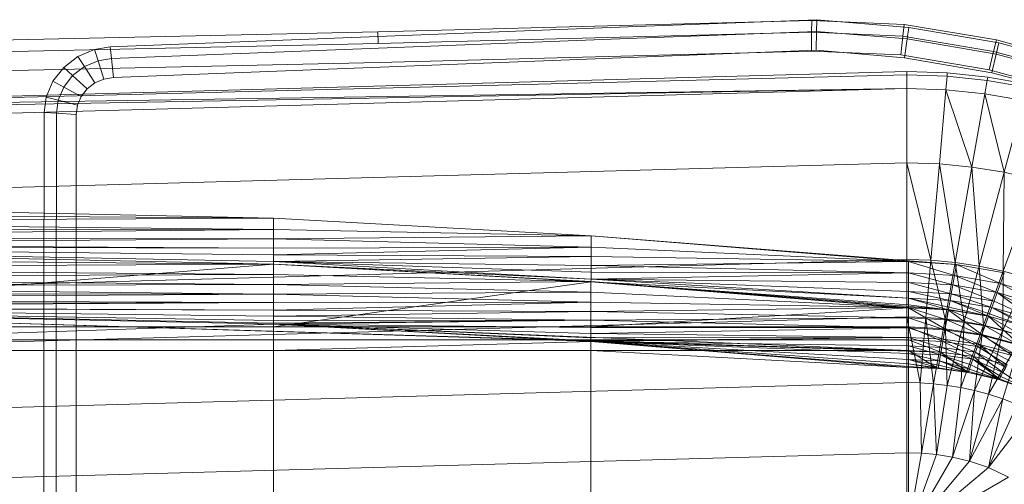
# Model space of a CAD drawing. Header units: metres. Extents: x 397.7 to 427.5, y 12.7 to 28.4.
# Tile 56 of 79: x 407.743 to 408.099, y 26.33 to 26.498. Entities that reach past the tile are written whole.
import ezdxf

# ---------------------------------------------------------------- set-up
doc = ezdxf.new("R2010")
doc.units = ezdxf.units.M
doc.layers.add('A-DETL-____-MBND', color=7, linetype='Continuous', lineweight=18)

# ---------------------------------------------------------------- blocks, each defined once
blk = doc.blocks.new('Family - Inodor P2-153200-05_TEL_P2')
at = {"layer": 'A-DETL-____-MBND', "color": 253, "true_color": 0xaaaaaa}
for p, q in [((0.47654, 0.38648), (0.31954, 0.38234)), ((0.47654, 0.38648), (0.31954, 0.38234)), ((0.41325, 0.38426), (0.47842, 0.38674)), ((0.41325, 0.38426), (0.47842, 0.38674)), ((0.4765, 0.38225), (0.47654, 0.38648)), ((0.47654, 0.38648), (0.4765, 0.38225)), ((0.51003, 0.38501), (0.47654, 0.38648)), ((0.51003, 0.38501), (0.47654, 0.38648)), ((0.47831, 0.38251), (0.47842, 0.38674)), ((0.47842, 0.38674), (0.47831, 0.38251)), ((0.47842, 0.38674), (0.51167, 0.38396)), ((0.47842, 0.38674), (0.51167, 0.38396)), ((0.50954, 0.3808), (0.51003, 0.38501)), ((0.51003, 0.38501), (0.50954, 0.3808)), ((0.54336, 0.3794), (0.51003, 0.38501)), ((0.54336, 0.3794), (0.51003, 0.38501)), ((0.31954, 0.38234), (0, 0.37522)), ((0.31954, 0.38234), (0, 0.37522)), ((0.22275, 0.37687), (0.41325, 0.38426)), ((0.22275, 0.37687), (0.41325, 0.38426)), ((0.31971, 0.37812), (0.31954, 0.38234)), ((0.31954, 0.38234), (0.31971, 0.37812)), ((0.4765, 0.38225), (0.31971, 0.37812)), ((0.4765, 0.38225), (0.31971, 0.37812)), ((0.41343, 0.38004), (0.47831, 0.38251)), ((0.41343, 0.38004), (0.47831, 0.38251)), ((0.47644, 0.37541), (0.4765, 0.38225)), ((0.4765, 0.38225), (0.47644, 0.37541)), ((0.50954, 0.3808), (0.4765, 0.38225)), ((0.50954, 0.3808), (0.4765, 0.38225)), ((0.47814, 0.37566), (0.47831, 0.38251)), ((0.47831, 0.38251), (0.47814, 0.37566)), ((0.47831, 0.38251), (0.51107, 0.37977)), ((0.47831, 0.38251), (0.51107, 0.37977)), ((0.51107, 0.37977), (0.51167, 0.38396)), ((0.51167, 0.38396), (0.51107, 0.37977)), ((0.51167, 0.38396), (0.5443, 0.37834)), ((0.51167, 0.38396), (0.5443, 0.37834)), ((0.31971, 0.37812), (0.00022, 0.371)), ((0.31971, 0.37812), (0.00022, 0.371)), ((0.22322, 0.37265), (0.41343, 0.38004)), ((0.22322, 0.37265), (0.41343, 0.38004)), ((0.50874, 0.37399), (0.50954, 0.3808)), ((0.50954, 0.3808), (0.50874, 0.37399)), ((0.54235, 0.37527), (0.50954, 0.3808)), ((0.54235, 0.37527), (0.50954, 0.3808)), ((0.51011, 0.37298), (0.51107, 0.37977)), ((0.51107, 0.37977), (0.51011, 0.37298)), ((0.51107, 0.37977), (0.5433, 0.37421)), ((0.51107, 0.37977), (0.5433, 0.37421)), ((0.54235, 0.37527), (0.54336, 0.3794)), ((0.54336, 0.3794), (0.54235, 0.37527)), ((0.5433, 0.37421), (0.5443, 0.37834)), ((0.5443, 0.37834), (0.5433, 0.37421)), ((0.57561, 0.3706), (0.54336, 0.3794)), ((0.57561, 0.3706), (0.54336, 0.3794)), ((0.5443, 0.37834), (0.57625, 0.3699)), ((0.5443, 0.37834), (0.57625, 0.3699)), ((0.21102, 0.37337), (0.21701, 0.37594)), ((0.21102, 0.37337), (0.21701, 0.37594)), ((0.21701, 0.37594), (0.22275, 0.37687)), ((0.21701, 0.37594), (0.22275, 0.37687)), ((0.21832, 0.37186), (0.21701, 0.37594)), ((0.21701, 0.37594), (0.21832, 0.37186)), ((0.22322, 0.37265), (0.22275, 0.37687)), ((0.22275, 0.37687), (0.22322, 0.37265)), ((0.47644, 0.37541), (0.31998, 0.37128)), ((0.47644, 0.37541), (0.31998, 0.37128)), ((0.47814, 0.37566), (0.41372, 0.3732)), ((0.41372, 0.3732), (0.47814, 0.37566)), ((0.47814, 0.37566), (0.41372, 0.3732)), ((0.47814, 0.37566), (0.41372, 0.3732)), ((0.50874, 0.37399), (0.47644, 0.37541)), ((0.50874, 0.37399), (0.47644, 0.37541)), ((0.51011, 0.37298), (0.47814, 0.37566)), ((0.47814, 0.37566), (0.51011, 0.37298)), ((0.51011, 0.37298), (0.47814, 0.37566)), ((0.51011, 0.37298), (0.47814, 0.37566)), ((0.54073, 0.3686), (0.54235, 0.37527)), ((0.54235, 0.37527), (0.54073, 0.3686)), ((0.54169, 0.36754), (0.5433, 0.37421)), ((0.5433, 0.37421), (0.54169, 0.36754)), ((0.57421, 0.36659), (0.54235, 0.37527)), ((0.57421, 0.36659), (0.54235, 0.37527)), ((0.5433, 0.37421), (0.57486, 0.36588)), ((0.5433, 0.37421), (0.57486, 0.36588)), ((0.31998, 0.37128), (0.00056, 0.36417)), ((0.31998, 0.37128), (0.00056, 0.36417)), ((0.2059, 0.36946), (0.21102, 0.37337)), ((0.2059, 0.36946), (0.21102, 0.37337)), ((0.21337, 0.36974), (0.21102, 0.37337)), ((0.21102, 0.37337), (0.21337, 0.36974)), ((0.21337, 0.36974), (0.21832, 0.37186)), ((0.21337, 0.36974), (0.21832, 0.37186)), ((0.21832, 0.37186), (0.22322, 0.37265)), ((0.21832, 0.37186), (0.22322, 0.37265)), ((0.22043, 0.36527), (0.21832, 0.37186)), ((0.21832, 0.37186), (0.22043, 0.36527)), ((0.22397, 0.36584), (0.22322, 0.37265)), ((0.22322, 0.37265), (0.22397, 0.36584)), ((0.41372, 0.3732), (0.22397, 0.36584)), ((0.22397, 0.36584), (0.41372, 0.3732)), ((0.41372, 0.3732), (0.22397, 0.36584)), ((0.41372, 0.3732), (0.22397, 0.36584)), ((0.54073, 0.3686), (0.50874, 0.37399)), ((0.54073, 0.3686), (0.50874, 0.37399)), ((0.54169, 0.36754), (0.51011, 0.37298)), ((0.51011, 0.37298), (0.54169, 0.36754)), ((0.54169, 0.36754), (0.51011, 0.37298)), ((0.54169, 0.36754), (0.51011, 0.37298)), ((0.00127, 0.35389), (0.51095, 0.36797)), ((0.20199, 0.36444), (0.2059, 0.36946)), ((0.20199, 0.36444), (0.2059, 0.36946)), ((0.20914, 0.36651), (0.2059, 0.36946)), ((0.2059, 0.36946), (0.20914, 0.36651)), ((0.20914, 0.36651), (0.21337, 0.36974)), ((0.20914, 0.36651), (0.21337, 0.36974)), ((0.21716, 0.36387), (0.21337, 0.36974)), ((0.21337, 0.36974), (0.21716, 0.36387)), ((0.51095, 0.36797), (0.52561, 0.36747)), ((0.51095, 0.36678), (0.51095, 0.36797)), ((0.52561, 0.36747), (0.52551, 0.36629)), ((0.52561, 0.36747), (0.54023, 0.36596)), ((0.57194, 0.36009), (0.54073, 0.3686)), ((0.57194, 0.36009), (0.54073, 0.3686)), ((0.57262, 0.35938), (0.54169, 0.36754)), ((0.54169, 0.36754), (0.57262, 0.35938)), ((0.57262, 0.35938), (0.54169, 0.36754)), ((0.57262, 0.35938), (0.54169, 0.36754)), ((0.51095, 0.36678), (0.00127, 0.35389)), ((0.19954, 0.35865), (0.20199, 0.36444)), ((0.19954, 0.35865), (0.20199, 0.36444)), ((0.20591, 0.36236), (0.20199, 0.36444)), ((0.20199, 0.36444), (0.20591, 0.36236)), ((0.20591, 0.36236), (0.20914, 0.36651)), ((0.20591, 0.36236), (0.20914, 0.36651)), ((0.21437, 0.36173), (0.20914, 0.36651)), ((0.20914, 0.36651), (0.21437, 0.36173)), ((0.21716, 0.36387), (0.21437, 0.36173)), ((0.21437, 0.36173), (0.21716, 0.36387)), ((0.21716, 0.36387), (0.21437, 0.36173)), ((0.21716, 0.36387), (0.21437, 0.36173)), ((0.22043, 0.36527), (0.21716, 0.36387)), ((0.21716, 0.36387), (0.22043, 0.36527)), ((0.22043, 0.36527), (0.21716, 0.36387)), ((0.22043, 0.36527), (0.21716, 0.36387)), ((0.22397, 0.36584), (0.22043, 0.36527)), ((0.22043, 0.36527), (0.22397, 0.36584)), ((0.22397, 0.36584), (0.22043, 0.36527)), ((0.22397, 0.36584), (0.22043, 0.36527)), ((0.52551, 0.36629), (0.51095, 0.36678)), ((0.51095, 0.36184), (0.51095, 0.36678)), ((0.52551, 0.36629), (0.52508, 0.36136)), ((0.54002, 0.36479), (0.52551, 0.36629)), ((0.54002, 0.36479), (0.53917, 0.35992)), ((0.54023, 0.36596), (0.54002, 0.36479)), ((0.55446, 0.36229), (0.54002, 0.36479)), ((0.54023, 0.36596), (0.55477, 0.36344)), ((0.51095, 0.36184), (0.00127, 0.35389)), ((0.51095, 0.36184), (0.00127, 0.35271)), ((0.51095, 0.36184), (0.00127, 0.34776)), ((0.20388, 0.35757), (0.20591, 0.36236)), ((0.20388, 0.35757), (0.20591, 0.36236)), ((0.21224, 0.35899), (0.20591, 0.36236)), ((0.20591, 0.36236), (0.21224, 0.35899)), ((0.21437, 0.36173), (0.21224, 0.35899)), ((0.21224, 0.35899), (0.21437, 0.36173)), ((0.21437, 0.36173), (0.21224, 0.35899)), ((0.21437, 0.36173), (0.21224, 0.35899)), ((0.52508, 0.36136), (0.51095, 0.36184)), ((0.51095, 0.36184), (0.51095, 0.33495)), ((0.52508, 0.36136), (0.52273, 0.33457)), ((0.53917, 0.35992), (0.52508, 0.36136)), ((0.53449, 0.33342), (0.52508, 0.36136)), ((0.53917, 0.35992), (0.53449, 0.33342)), ((0.55318, 0.35751), (0.53917, 0.35992)), ((0.54621, 0.3315), (0.53917, 0.35992)), ((0.1988, 0.35316), (0.19954, 0.35865)), ((0.1988, 0.35316), (0.19954, 0.35865)), ((0.20388, 0.35757), (0.19954, 0.35865)), ((0.19954, 0.35865), (0.20388, 0.35757)), ((0.20325, 0.35289), (0.20388, 0.35757)), ((0.20325, 0.35289), (0.20388, 0.35757)), ((0.2109, 0.35583), (0.20388, 0.35757)), ((0.20388, 0.35757), (0.2109, 0.35583)), ((0.21224, 0.35899), (0.2109, 0.35583)), ((0.2109, 0.35583), (0.21224, 0.35899)), ((0.21224, 0.35899), (0.2109, 0.35583)), ((0.21224, 0.35899), (0.2109, 0.35583)), ((0.55318, 0.35751), (0.54621, 0.3315)), ((0.19876, 0.27623), (0.1988, 0.35316)), ((0.19876, 0.27623), (0.1988, 0.35316)), ((0.20325, 0.35289), (0.1988, 0.35316)), ((0.1988, 0.35316), (0.20325, 0.35289)), ((0.2032, 0.27623), (0.20325, 0.35289)), ((0.2032, 0.27623), (0.20325, 0.35289)), ((0.21044, 0.35245), (0.20325, 0.35289)), ((0.20325, 0.35289), (0.21044, 0.35245)), ((0.2109, 0.35583), (0.21044, 0.35245)), ((0.21044, 0.35245), (0.2109, 0.35583)), ((0.2109, 0.35583), (0.21044, 0.35245)), ((0.2109, 0.35583), (0.21044, 0.35245)), ((0.21044, 0.35245), (0.2104, 0.27622)), ((0.2104, 0.27622), (0.21044, 0.35245)), ((0.21044, 0.35245), (0.2104, 0.27622)), ((0.21044, 0.35245), (0.2104, 0.27622)), ((0.51095, 0.33495), (0.00127, 0.32087)), ((0.52273, 0.33457), (0.51095, 0.33495)), ((0.51968, 0.29966), (0.51095, 0.33495)), ((0.51095, 0.33495), (0.51095, 0.29991)), ((0.52273, 0.33457), (0.51968, 0.29966)), ((0.53449, 0.33342), (0.52273, 0.33457)), ((0.5284, 0.29889), (0.52273, 0.33457)), ((0.53449, 0.33342), (0.5284, 0.29889)), ((0.54621, 0.3315), (0.53449, 0.33342)), ((0.53712, 0.29759), (0.53449, 0.33342)), ((0.54621, 0.3315), (0.53712, 0.29759)), ((0.54583, 0.29575), (0.54621, 0.3315)), ((0.55786, 0.32879), (0.54621, 0.3315)), ((0.55786, 0.32879), (0.54583, 0.29575)), ((0.28182, 0.31489), (0.00127, 0.32102)), ((0.00192, 0.32088), (0.28182, 0.31489)), ((0.28182, 0.31489), (0.00192, 0.32088)), ((0.28182, 0.31489), (0.00192, 0.31713)), ((0.28182, 0.31489), (0.00192, 0.31713)), ((0.28182, 0.31489), (0.00192, 0.31371)), ((0.00192, 0.31371), (0.28182, 0.31489)), ((0.28181, 0.31079), (0.00192, 0.31371)), ((0.28181, 0.31079), (0.00192, 0.31371)), ((0.28181, 0.31079), (0.28182, 0.31489)), ((0.28181, 0.31079), (0.28182, 0.31489)), ((0.39671, 0.30854), (0.28182, 0.31489)), ((0.28181, 0.31079), (0.00192, 0.31043)), ((0.00192, 0.30799), (0.28181, 0.31079)), ((0.00192, 0.31043), (0.28181, 0.31079)), ((0.00192, 0.30799), (0.28181, 0.31079)), ((0.39671, 0.30854), (0.28181, 0.31079)), ((0.39671, 0.30854), (0.28181, 0.31079)), ((0.28181, 0.30737), (0.28181, 0.31079)), ((0.28181, 0.30737), (0.28181, 0.31079)), ((0.28181, 0.30737), (0.00192, 0.30799)), ((0.28181, 0.30737), (0.00192, 0.30799)), ((0.28181, 0.30737), (0.00192, 0.30554)), ((0.00192, 0.30554), (0.28181, 0.30737)), ((0.39671, 0.30854), (0.28181, 0.30737)), ((0.28181, 0.30737), (0.39671, 0.30854)), ((0.3967, 0.30444), (0.28181, 0.30737)), ((0.28181, 0.30409), (0.28181, 0.30737)), ((0.3967, 0.30444), (0.28181, 0.30737)), ((0.28181, 0.30409), (0.28181, 0.30737)), ((0.3967, 0.30444), (0.39671, 0.30854)), ((0.3967, 0.30444), (0.39671, 0.30854)), ((0.5116, 0.2992), (0.39671, 0.30854)), ((0.52893, 0.29818), (0.39671, 0.30854)), ((0.5116, 0.2992), (0.39671, 0.30854)), ((0.28176, 0.29829), (0.00127, 0.30443)), ((0.00187, 0.30429), (0.28176, 0.29829)), ((0.28176, 0.29829), (0.00187, 0.30429)), ((0.28181, 0.30409), (0.00192, 0.30554)), ((0.28181, 0.30409), (0.00192, 0.30554)), ((0.28181, 0.30409), (0.00192, 0.30454)), ((0.28181, 0.30409), (0.00192, 0.30454)), ((0.28181, 0.30165), (0.00192, 0.30454)), ((0.28181, 0.30165), (0.00192, 0.30454)), ((0.28181, 0.2992), (0.00192, 0.30454)), ((0.28181, 0.2992), (0.00192, 0.30454)), ((0.28175, 0.2982), (0.00192, 0.30454)), ((0.28175, 0.2982), (0.00192, 0.30454)), ((0.3967, 0.30444), (0.28181, 0.30409)), ((0.28181, 0.30165), (0.3967, 0.30444)), ((0.28181, 0.30409), (0.3967, 0.30444)), ((0.28181, 0.30165), (0.3967, 0.30444)), ((0.28181, 0.30409), (0.28181, 0.30165)), ((0.28181, 0.30165), (0.28181, 0.30409)), ((0.5116, 0.2992), (0.3967, 0.30444)), ((0.3967, 0.30102), (0.3967, 0.30444)), ((0.5116, 0.2992), (0.3967, 0.30444)), ((0.3967, 0.30102), (0.3967, 0.30444)), ((0.51095, 0.29991), (0.00127, 0.28584)), ((0.28176, 0.29829), (0.00187, 0.30052)), ((0.28176, 0.29829), (0.00187, 0.30052)), ((0.28181, 0.30165), (0.28181, 0.2992)), ((0.3967, 0.30102), (0.28181, 0.30165)), ((0.3967, 0.30102), (0.28181, 0.30165)), ((0.28181, 0.2992), (0.28181, 0.30165)), ((0.3967, 0.30102), (0.28181, 0.2992)), ((0.28181, 0.2992), (0.3967, 0.30102)), ((0.5116, 0.2992), (0.3967, 0.30102)), ((0.3967, 0.29774), (0.3967, 0.30102)), ((0.5116, 0.2992), (0.3967, 0.30102)), ((0.3967, 0.29774), (0.3967, 0.30102)), ((0.51968, 0.29966), (0.51095, 0.29991)), ((0.51095, 0.29991), (0.51095, 0.27916)), ((0.51968, 0.29966), (0.51787, 0.27898)), ((0.5284, 0.29889), (0.51968, 0.29966)), ((0.52479, 0.27842), (0.51968, 0.29966)), ((0.28175, 0.2982), (0.00186, 0.27553)), ((0.00186, 0.27553), (0.28175, 0.2982)), ((0.28176, 0.29829), (0.00187, 0.29687)), ((0.00187, 0.29687), (0.28176, 0.29829)), ((0.28176, 0.29452), (0.00187, 0.29687)), ((0.28176, 0.29452), (0.00187, 0.29687)), ((0.28181, 0.2992), (0.28175, 0.2982)), ((0.28175, 0.2982), (0.28181, 0.2992)), ((0.3967, 0.29285), (0.28175, 0.2982)), ((0.3967, 0.29285), (0.28175, 0.2982)), ((0.39665, 0.29185), (0.28175, 0.2982)), ((0.39665, 0.29185), (0.28175, 0.2982)), ((0.28176, 0.27553), (0.28175, 0.2982)), ((0.28176, 0.27553), (0.28175, 0.2982)), ((0.28176, 0.29452), (0.28176, 0.29829)), ((0.39665, 0.29195), (0.28176, 0.29829)), ((0.28176, 0.29452), (0.28176, 0.29829)), ((0.3967, 0.29774), (0.28181, 0.2992)), ((0.3967, 0.29285), (0.28181, 0.2992)), ((0.3967, 0.29774), (0.28181, 0.2992)), ((0.3967, 0.29531), (0.28181, 0.2992)), ((0.3967, 0.29531), (0.28181, 0.2992)), ((0.3967, 0.29285), (0.28181, 0.2992)), ((0.5116, 0.2992), (0.3967, 0.29774)), ((0.3967, 0.29774), (0.5116, 0.2992)), ((0.3967, 0.29774), (0.3967, 0.29531)), ((0.5116, 0.2951), (0.3967, 0.29774)), ((0.5116, 0.2951), (0.3967, 0.29774)), ((0.3967, 0.29531), (0.3967, 0.29774)), ((0.52893, 0.29818), (0.5116, 0.2992)), ((0.52893, 0.29818), (0.5116, 0.2992)), ((0.52821, 0.29414), (0.5116, 0.2992)), ((0.5116, 0.2951), (0.5116, 0.2992)), ((0.52821, 0.29414), (0.5116, 0.2992)), ((0.5116, 0.2951), (0.5116, 0.2992)), ((0.5284, 0.29889), (0.52479, 0.27842)), ((0.52893, 0.29818), (0.52821, 0.29414)), ((0.52821, 0.29414), (0.52893, 0.29818)), ((0.53712, 0.29759), (0.5284, 0.29889)), ((0.53173, 0.27748), (0.5284, 0.29889)), ((0.54623, 0.29507), (0.52893, 0.29818)), ((0.54482, 0.29122), (0.52893, 0.29818)), ((0.54482, 0.29122), (0.52893, 0.29818)), ((0.53712, 0.29759), (0.53173, 0.27748)), ((0.54583, 0.29575), (0.53712, 0.29759)), ((0.53869, 0.27613), (0.53712, 0.29759)), ((0.54583, 0.29575), (0.53869, 0.27613)), ((0.54567, 0.27436), (0.54583, 0.29575)), ((0.55451, 0.29333), (0.54583, 0.29575)), ((0.28176, 0.29452), (0.00187, 0.29343)), ((0.00187, 0.29343), (0.28176, 0.29452)), ((0.28176, 0.29086), (0.00187, 0.29343)), ((0.28176, 0.29086), (0.00187, 0.29343)), ((0.39665, 0.29195), (0.28176, 0.29452)), ((0.28176, 0.29086), (0.28176, 0.29452)), ((0.39665, 0.29195), (0.28176, 0.29452)), ((0.28176, 0.29086), (0.28176, 0.29452)), ((0.3967, 0.29285), (0.39665, 0.29185)), ((0.39665, 0.29185), (0.3967, 0.29285)), ((0.3967, 0.29531), (0.3967, 0.29285)), ((0.5116, 0.2951), (0.3967, 0.29531)), ((0.5116, 0.2951), (0.3967, 0.29531)), ((0.3967, 0.29285), (0.3967, 0.29531)), ((0.5116, 0.2951), (0.3967, 0.29285)), ((0.3967, 0.29285), (0.5116, 0.2951)), ((0.5116, 0.29168), (0.3967, 0.29285)), ((0.5116, 0.28596), (0.3967, 0.29285)), ((0.5116, 0.29168), (0.3967, 0.29285)), ((0.5116, 0.2884), (0.3967, 0.29285)), ((0.5116, 0.2884), (0.3967, 0.29285)), ((0.5116, 0.28596), (0.3967, 0.29285)), ((0.52821, 0.29414), (0.5116, 0.2951)), ((0.52821, 0.29414), (0.5116, 0.2951)), ((0.52762, 0.29078), (0.5116, 0.2951)), ((0.5116, 0.29168), (0.5116, 0.2951)), ((0.52762, 0.29078), (0.5116, 0.2951)), ((0.5116, 0.29168), (0.5116, 0.2951)), ((0.52821, 0.29414), (0.52762, 0.29078)), ((0.52762, 0.29078), (0.52821, 0.29414)), ((0.54482, 0.29122), (0.52821, 0.29414)), ((0.54482, 0.29122), (0.52821, 0.29414)), ((0.54366, 0.28801), (0.52821, 0.29414)), ((0.54366, 0.28801), (0.52821, 0.29414)), ((0.54623, 0.29507), (0.54482, 0.29122)), ((0.54482, 0.29122), (0.54623, 0.29507)), ((0.55451, 0.29333), (0.54567, 0.27436)), ((0.28176, 0.29086), (0.00187, 0.29033)), ((0.00187, 0.29033), (0.28176, 0.29086)), ((0.28176, 0.28743), (0.00187, 0.29033)), ((0.28176, 0.28743), (0.00187, 0.29033)), ((0.39665, 0.29195), (0.28176, 0.29086)), ((0.28176, 0.29086), (0.39665, 0.29195)), ((0.39665, 0.29185), (0.28176, 0.27553)), ((0.28176, 0.27553), (0.39665, 0.29185)), ((0.39665, 0.28818), (0.28176, 0.29086)), ((0.28176, 0.28743), (0.28176, 0.29086)), ((0.39665, 0.28818), (0.28176, 0.29086)), ((0.28176, 0.28743), (0.28176, 0.29086)), ((0.39665, 0.28818), (0.39665, 0.29195)), ((0.5116, 0.28261), (0.39665, 0.29195)), ((0.39665, 0.28818), (0.39665, 0.29195)), ((0.52605, 0.28184), (0.39665, 0.29195)), ((0.5116, 0.28261), (0.39665, 0.29195)), ((0.5116, 0.28596), (0.39665, 0.29185)), ((0.5116, 0.28596), (0.39665, 0.29185)), ((0.5116, 0.28351), (0.39665, 0.29185)), ((0.5116, 0.28351), (0.39665, 0.29185)), ((0.51154, 0.28251), (0.39665, 0.29185)), ((0.51154, 0.28251), (0.39665, 0.29185)), ((0.39665, 0.27553), (0.39665, 0.29185)), ((0.39665, 0.27553), (0.39665, 0.29185)), ((0.52762, 0.29078), (0.5116, 0.29168)), ((0.5116, 0.29168), (0.5116, 0.2884)), ((0.52762, 0.29078), (0.5116, 0.29168)), ((0.52705, 0.28755), (0.5116, 0.29168)), ((0.52705, 0.28755), (0.5116, 0.29168)), ((0.5116, 0.2884), (0.5116, 0.29168)), ((0.52762, 0.29078), (0.52705, 0.28755)), ((0.52705, 0.28755), (0.52762, 0.29078)), ((0.54366, 0.28801), (0.52762, 0.29078)), ((0.54366, 0.28801), (0.52762, 0.29078)), ((0.54253, 0.28492), (0.52762, 0.29078)), ((0.54253, 0.28492), (0.52762, 0.29078)), ((0.54482, 0.29122), (0.54366, 0.28801)), ((0.54366, 0.28801), (0.54482, 0.29122)), ((0.56138, 0.28614), (0.54482, 0.29122)), ((0.55967, 0.28318), (0.54482, 0.29122)), ((0.56138, 0.28614), (0.54482, 0.29122)), ((0.55967, 0.28318), (0.54482, 0.29122)), ((0.28176, 0.28743), (0.00187, 0.28766)), ((0.28176, 0.28743), (0.00187, 0.28766)), ((0.28176, 0.28743), (0.00187, 0.28548)), ((0.00187, 0.28548), (0.28176, 0.28743)), ((0.28176, 0.28433), (0.00187, 0.28548)), ((0.28176, 0.28433), (0.00187, 0.28548)), ((0.39665, 0.28818), (0.28176, 0.28743)), ((0.28176, 0.28743), (0.39665, 0.28818)), ((0.39665, 0.28452), (0.28176, 0.28743)), ((0.28176, 0.28433), (0.28176, 0.28743)), ((0.39665, 0.28452), (0.28176, 0.28743)), ((0.28176, 0.28433), (0.28176, 0.28743)), ((0.5116, 0.28261), (0.39665, 0.28818)), ((0.39665, 0.28452), (0.39665, 0.28818)), ((0.5116, 0.28261), (0.39665, 0.28818)), ((0.39665, 0.28452), (0.39665, 0.28818)), ((0.5116, 0.2884), (0.5116, 0.28596)), ((0.52705, 0.28755), (0.5116, 0.2884)), ((0.52705, 0.28755), (0.5116, 0.2884)), ((0.52662, 0.28515), (0.5116, 0.2884)), ((0.52662, 0.28515), (0.5116, 0.2884)), ((0.5116, 0.28596), (0.5116, 0.2884)), ((0.5116, 0.28596), (0.5116, 0.28351)), ((0.52662, 0.28515), (0.5116, 0.28596)), ((0.52662, 0.28515), (0.5116, 0.28596)), ((0.5262, 0.28273), (0.5116, 0.28596)), ((0.52597, 0.28176), (0.5116, 0.28596)), ((0.5116, 0.28351), (0.5116, 0.28596)), ((0.5262, 0.28273), (0.5116, 0.28596)), ((0.52597, 0.28176), (0.5116, 0.28596)), ((0.52662, 0.28515), (0.5262, 0.28273)), ((0.5262, 0.28273), (0.52662, 0.28515)), ((0.52705, 0.28755), (0.52662, 0.28515)), ((0.52662, 0.28515), (0.52705, 0.28755)), ((0.5417, 0.28263), (0.52662, 0.28515)), ((0.54047, 0.27941), (0.52662, 0.28515)), ((0.5417, 0.28263), (0.52662, 0.28515)), ((0.54086, 0.28033), (0.52662, 0.28515)), ((0.54086, 0.28033), (0.52662, 0.28515)), ((0.54047, 0.27941), (0.52662, 0.28515)), ((0.54253, 0.28492), (0.52705, 0.28755)), ((0.5417, 0.28263), (0.52705, 0.28755)), ((0.54253, 0.28492), (0.52705, 0.28755)), ((0.5417, 0.28263), (0.52705, 0.28755)), ((0.54366, 0.28801), (0.54253, 0.28492)), ((0.54253, 0.28492), (0.54366, 0.28801)), ((0.55967, 0.28318), (0.54366, 0.28801)), ((0.55681, 0.27823), (0.54366, 0.28801)), ((0.55967, 0.28318), (0.54366, 0.28801)), ((0.55803, 0.28034), (0.54366, 0.28801)), ((0.55803, 0.28034), (0.54366, 0.28801)), ((0.55681, 0.27823), (0.54366, 0.28801)), ((0.28176, 0.28433), (0.00187, 0.28388)), ((0.00187, 0.2829), (0.28176, 0.28433)), ((0.00187, 0.28388), (0.28176, 0.28433)), ((0.00187, 0.2829), (0.28176, 0.28433)), ((0.28176, 0.28165), (0.00187, 0.2829)), ((0.28176, 0.28165), (0.00187, 0.2829)), ((0.00187, 0.28259), (0.28176, 0.27659)), ((0.28176, 0.28165), (0.00187, 0.28259)), ((0.28176, 0.28165), (0.00187, 0.28259)), ((0.28176, 0.27948), (0.00187, 0.28259)), ((0.28176, 0.27948), (0.00187, 0.28259)), ((0.28176, 0.27788), (0.00187, 0.28259)), ((0.28176, 0.27788), (0.00187, 0.28259)), ((0.28176, 0.2769), (0.00187, 0.28259)), ((0.28176, 0.2769), (0.00187, 0.28259)), ((0.28176, 0.27659), (0.00187, 0.28259)), ((0.51154, 0.26697), (0.00187, 0.28259)), ((0.28176, 0.27659), (0.00187, 0.28259)), ((0.28176, 0.27659), (0.00187, 0.28259)), ((0.52327, 0.26645), (0.00187, 0.28259)), ((0.51154, 0.26697), (0.00187, 0.28259)), ((0.39665, 0.28452), (0.28176, 0.28433)), ((0.28176, 0.28165), (0.39665, 0.28452)), ((0.28176, 0.28433), (0.39665, 0.28452)), ((0.28176, 0.28165), (0.39665, 0.28452)), ((0.28176, 0.28165), (0.28176, 0.28433)), ((0.28176, 0.28165), (0.28176, 0.28433)), ((0.39665, 0.28109), (0.28176, 0.28165)), ((0.28176, 0.28165), (0.28176, 0.27948)), ((0.39665, 0.28109), (0.28176, 0.28165)), ((0.28176, 0.27948), (0.28176, 0.28165)), ((0.5116, 0.28261), (0.39665, 0.28452)), ((0.5116, 0.28261), (0.39665, 0.28452)), ((0.39665, 0.28109), (0.39665, 0.28452)), ((0.39665, 0.28109), (0.39665, 0.28452)), ((0.5116, 0.28261), (0.39665, 0.28109)), ((0.39665, 0.28109), (0.5116, 0.28261)), ((0.51154, 0.28251), (0.39665, 0.27553)), ((0.39665, 0.27553), (0.51154, 0.28251)), ((0.5116, 0.28351), (0.51154, 0.28251)), ((0.51154, 0.28251), (0.5116, 0.28351)), ((0.52597, 0.28176), (0.51154, 0.28251)), ((0.52597, 0.28176), (0.51154, 0.28251)), ((0.52476, 0.27488), (0.51154, 0.28251)), ((0.51154, 0.27553), (0.51154, 0.28251)), ((0.52476, 0.27488), (0.51154, 0.28251)), ((0.51154, 0.27553), (0.51154, 0.28251)), ((0.52597, 0.28176), (0.5116, 0.28351)), ((0.52597, 0.28176), (0.5116, 0.28351)), ((0.52605, 0.28184), (0.5116, 0.28261)), ((0.52605, 0.28184), (0.5116, 0.28261)), ((0.52539, 0.27813), (0.5116, 0.28261)), ((0.5116, 0.27883), (0.5116, 0.28261)), ((0.52539, 0.27813), (0.5116, 0.28261)), ((0.5116, 0.27883), (0.5116, 0.28261)), ((0.52597, 0.28176), (0.52476, 0.27488)), ((0.52476, 0.27488), (0.52597, 0.28176)), ((0.52605, 0.28184), (0.52539, 0.27813)), ((0.52539, 0.27813), (0.52605, 0.28184)), ((0.5262, 0.28273), (0.52597, 0.28176)), ((0.52597, 0.28176), (0.5262, 0.28273)), ((0.54047, 0.27941), (0.52597, 0.28176)), ((0.54047, 0.27941), (0.52597, 0.28176)), ((0.53808, 0.27285), (0.52597, 0.28176)), ((0.53808, 0.27285), (0.52597, 0.28176)), ((0.54056, 0.27948), (0.52605, 0.28184)), ((0.53927, 0.27593), (0.52605, 0.28184)), ((0.53927, 0.27593), (0.52605, 0.28184)), ((0.54047, 0.27941), (0.5262, 0.28273)), ((0.54047, 0.27941), (0.5262, 0.28273)), ((0.5417, 0.28263), (0.54086, 0.28033)), ((0.54086, 0.28033), (0.5417, 0.28263)), ((0.54253, 0.28492), (0.5417, 0.28263)), ((0.5417, 0.28263), (0.54253, 0.28492)), ((0.55681, 0.27823), (0.5417, 0.28263)), ((0.55504, 0.27527), (0.5417, 0.28263)), ((0.55681, 0.27823), (0.5417, 0.28263)), ((0.55558, 0.27611), (0.5417, 0.28263)), ((0.55558, 0.27611), (0.5417, 0.28263)), ((0.55504, 0.27527), (0.5417, 0.28263)), ((0.55681, 0.27823), (0.54253, 0.28492)), ((0.55681, 0.27823), (0.54253, 0.28492)), ((0.51095, 0.27916), (0.00127, 0.26508)), ((0.39665, 0.28109), (0.28176, 0.27948)), ((0.28176, 0.27948), (0.39665, 0.28109)), ((0.28176, 0.27948), (0.28176, 0.27788)), ((0.39665, 0.27799), (0.28176, 0.27948)), ((0.39665, 0.27799), (0.28176, 0.27948)), ((0.28176, 0.27788), (0.28176, 0.27948)), ((0.39665, 0.27799), (0.28176, 0.27788)), ((0.28176, 0.2769), (0.39665, 0.27799)), ((0.28176, 0.27788), (0.39665, 0.27799)), ((0.28176, 0.27659), (0.39665, 0.27799)), ((0.28176, 0.2769), (0.39665, 0.27799)), ((0.28176, 0.27659), (0.39665, 0.27799)), ((0.28176, 0.27788), (0.28176, 0.2769)), ((0.28176, 0.2769), (0.28176, 0.27788)), ((0.5116, 0.27883), (0.39665, 0.28109)), ((0.39665, 0.27799), (0.39665, 0.28109)), ((0.5116, 0.27883), (0.39665, 0.28109)), ((0.39665, 0.27799), (0.39665, 0.28109)), ((0.5116, 0.27883), (0.39665, 0.27799)), ((0.39665, 0.27799), (0.5116, 0.27883)), ((0.5116, 0.27518), (0.39665, 0.27799)), ((0.39665, 0.27531), (0.39665, 0.27799)), ((0.5116, 0.27518), (0.39665, 0.27799)), ((0.39665, 0.27531), (0.39665, 0.27799)), ((0.51787, 0.27898), (0.51095, 0.27916)), ((0.5158, 0.25528), (0.51095, 0.27916)), ((0.51095, 0.27916), (0.51095, 0.25539)), ((0.52539, 0.27813), (0.5116, 0.27883)), ((0.52539, 0.27813), (0.5116, 0.27883)), ((0.52475, 0.27452), (0.5116, 0.27883)), ((0.5116, 0.27518), (0.5116, 0.27883)), ((0.52475, 0.27452), (0.5116, 0.27883)), ((0.5116, 0.27518), (0.5116, 0.27883)), ((0.51787, 0.27898), (0.5158, 0.25528)), ((0.52479, 0.27842), (0.51787, 0.27898)), ((0.52066, 0.25495), (0.51787, 0.27898)), ((0.52479, 0.27842), (0.52066, 0.25495)), ((0.52539, 0.27813), (0.52475, 0.27452)), ((0.52475, 0.27452), (0.52539, 0.27813)), ((0.53173, 0.27748), (0.52479, 0.27842)), ((0.52555, 0.2544), (0.52479, 0.27842)), ((0.53927, 0.27593), (0.52539, 0.27813)), ((0.53927, 0.27593), (0.52539, 0.27813)), ((0.53802, 0.2725), (0.52539, 0.27813)), ((0.53802, 0.2725), (0.52539, 0.27813)), ((0.54047, 0.27941), (0.53808, 0.27285)), ((0.53808, 0.27285), (0.54047, 0.27941)), ((0.54056, 0.27948), (0.53927, 0.27593)), ((0.53927, 0.27593), (0.54056, 0.27948)), ((0.54086, 0.28033), (0.54047, 0.27941)), ((0.54047, 0.27941), (0.54086, 0.28033)), ((0.55504, 0.27527), (0.54047, 0.27941)), ((0.55504, 0.27527), (0.54047, 0.27941)), ((0.55155, 0.26923), (0.54047, 0.27941)), ((0.55155, 0.26923), (0.54047, 0.27941)), ((0.55325, 0.27206), (0.54056, 0.27948)), ((0.55513, 0.27532), (0.54056, 0.27948)), ((0.55325, 0.27206), (0.54056, 0.27948)), ((0.55504, 0.27527), (0.54086, 0.28033)), ((0.55504, 0.27527), (0.54086, 0.28033)), ((0.28176, 0.27659), (0.00186, 0.26697)), ((0.00186, 0.26697), (0.28176, 0.27659)), ((0.28176, 0.27553), (0.00186, 0.27553)), ((0.28176, 0.27553), (0.00186, 0.27553)), ((0.19876, 0.12377), (0.19876, 0.27623)), ((0.19876, 0.12377), (0.19876, 0.27623)), ((0.2032, 0.12377), (0.2032, 0.27623)), ((0.2032, 0.12377), (0.2032, 0.27623)), ((0.2104, 0.27622), (0.2104, 0.12377)), ((0.2104, 0.12377), (0.2104, 0.27622)), ((0.2104, 0.27622), (0.2104, 0.12377)), ((0.2104, 0.27622), (0.2104, 0.12377)), ((0.28176, 0.2769), (0.28176, 0.27659)), ((0.28176, 0.27659), (0.28176, 0.2769)), ((0.28176, 0.27659), (0.39665, 0.27024)), ((0.39665, 0.27531), (0.28176, 0.27659)), ((0.39665, 0.27531), (0.28176, 0.27659)), ((0.39665, 0.27314), (0.28176, 0.27659)), ((0.39665, 0.27314), (0.28176, 0.27659)), ((0.39665, 0.27154), (0.28176, 0.27659)), ((0.39665, 0.27154), (0.28176, 0.27659)), ((0.39665, 0.27056), (0.28176, 0.27659)), ((0.39665, 0.27056), (0.28176, 0.27659)), ((0.39665, 0.27024), (0.28176, 0.27659)), ((0.51154, 0.26697), (0.28176, 0.27659)), ((0.51154, 0.26697), (0.28176, 0.27659)), ((0.39665, 0.27024), (0.28176, 0.27659)), ((0.39665, 0.27024), (0.28176, 0.27659)), ((0.28176, 0.26697), (0.28176, 0.27659)), ((0.28176, 0.26697), (0.28176, 0.27659)), ((0.39665, 0.27553), (0.28176, 0.27553)), ((0.28176, 0.27553), (0.28176, 0.27086)), ((0.39665, 0.27553), (0.28176, 0.27553)), ((0.28176, 0.27086), (0.28176, 0.27553)), ((0.51154, 0.27553), (0.39665, 0.27553)), ((0.39665, 0.27553), (0.39665, 0.27086)), ((0.51154, 0.27553), (0.39665, 0.27553)), ((0.39665, 0.27086), (0.39665, 0.27553)), ((0.5116, 0.27518), (0.39665, 0.27531)), ((0.39665, 0.27531), (0.39665, 0.27314)), ((0.5116, 0.27518), (0.39665, 0.27531)), ((0.39665, 0.27314), (0.39665, 0.27531)), ((0.5116, 0.27518), (0.39665, 0.27314)), ((0.39665, 0.27314), (0.5116, 0.27518)), ((0.52476, 0.27488), (0.51154, 0.27553)), ((0.51154, 0.27553), (0.51154, 0.27086)), ((0.52476, 0.27488), (0.51154, 0.27553)), ((0.52395, 0.27028), (0.51154, 0.27553)), ((0.52395, 0.27028), (0.51154, 0.27553)), ((0.51154, 0.27086), (0.51154, 0.27553)), ((0.52475, 0.27452), (0.5116, 0.27518)), ((0.52475, 0.27452), (0.5116, 0.27518)), ((0.52416, 0.27114), (0.5116, 0.27518)), ((0.5116, 0.27175), (0.5116, 0.27518)), ((0.52416, 0.27114), (0.5116, 0.27518)), ((0.5116, 0.27175), (0.5116, 0.27518)), ((0.52476, 0.27488), (0.52395, 0.27028)), ((0.52395, 0.27028), (0.52476, 0.27488)), ((0.52475, 0.27452), (0.52416, 0.27114)), ((0.52416, 0.27114), (0.52475, 0.27452)), ((0.53802, 0.2725), (0.52475, 0.27452)), ((0.53802, 0.2725), (0.52475, 0.27452)), ((0.53684, 0.26927), (0.52475, 0.27452)), ((0.53684, 0.26927), (0.52475, 0.27452)), ((0.53808, 0.27285), (0.52476, 0.27488)), ((0.53808, 0.27285), (0.52476, 0.27488)), ((0.53648, 0.26846), (0.52476, 0.27488)), ((0.53648, 0.26846), (0.52476, 0.27488)), ((0.53173, 0.27748), (0.52555, 0.2544)), ((0.53049, 0.2536), (0.53173, 0.27748)), ((0.53869, 0.27613), (0.53049, 0.2536)), ((0.53869, 0.27613), (0.53173, 0.27748)), ((0.53549, 0.25254), (0.53869, 0.27613)), ((0.54567, 0.27436), (0.53549, 0.25254)), ((0.53927, 0.27593), (0.53802, 0.2725)), ((0.53802, 0.2725), (0.53927, 0.27593)), ((0.54567, 0.27436), (0.53869, 0.27613)), ((0.55325, 0.27206), (0.53927, 0.27593)), ((0.55142, 0.26889), (0.53927, 0.27593)), ((0.55325, 0.27206), (0.53927, 0.27593)), ((0.55142, 0.26889), (0.53927, 0.27593)), ((0.54056, 0.25119), (0.54567, 0.27436)), ((0.55265, 0.27214), (0.54567, 0.27436)), ((0.00186, 0.27086), (0.28176, 0.27086)), ((0.28176, 0.27086), (0.00186, 0.27086)), ((0.28176, 0.27086), (0.39665, 0.27086)), ((0.28176, 0.27086), (0.28176, 0.26697)), ((0.39665, 0.27086), (0.28176, 0.27086)), ((0.28176, 0.27086), (0.28176, 0.26697)), ((0.39665, 0.27314), (0.39665, 0.27154)), ((0.5116, 0.27175), (0.39665, 0.27314)), ((0.5116, 0.27175), (0.39665, 0.27314)), ((0.39665, 0.27154), (0.39665, 0.27314)), ((0.5116, 0.27175), (0.39665, 0.27154)), ((0.39665, 0.27056), (0.5116, 0.27175)), ((0.39665, 0.27154), (0.5116, 0.27175)), ((0.39665, 0.27024), (0.5116, 0.27175)), ((0.39665, 0.27056), (0.5116, 0.27175)), ((0.39665, 0.27024), (0.5116, 0.27175)), ((0.39665, 0.27154), (0.39665, 0.27056)), ((0.39665, 0.27056), (0.39665, 0.27154)), ((0.39665, 0.27086), (0.51154, 0.27086)), ((0.39665, 0.27086), (0.39665, 0.26697)), ((0.51154, 0.27086), (0.39665, 0.27086)), ((0.39665, 0.27086), (0.39665, 0.26697)), ((0.52395, 0.27028), (0.51154, 0.27086)), ((0.51154, 0.27086), (0.51154, 0.26697)), ((0.52395, 0.27028), (0.51154, 0.27086)), ((0.52327, 0.26645), (0.51154, 0.27086)), ((0.52327, 0.26645), (0.51154, 0.27086)), ((0.51154, 0.26697), (0.51154, 0.27086)), ((0.52416, 0.27114), (0.5116, 0.27175)), ((0.52416, 0.27114), (0.5116, 0.27175)), ((0.52362, 0.26809), (0.5116, 0.27175)), ((0.5116, 0.26864), (0.5116, 0.27175)), ((0.52362, 0.26809), (0.5116, 0.27175)), ((0.5116, 0.26864), (0.5116, 0.27175)), ((0.52416, 0.27114), (0.52362, 0.26809)), ((0.52362, 0.26809), (0.52416, 0.27114)), ((0.53684, 0.26927), (0.52416, 0.27114)), ((0.53684, 0.26927), (0.52416, 0.27114)), ((0.53578, 0.26636), (0.52416, 0.27114)), ((0.53578, 0.26636), (0.52416, 0.27114)), ((0.53808, 0.27285), (0.53648, 0.26846)), ((0.53648, 0.26846), (0.53808, 0.27285)), ((0.53802, 0.2725), (0.53684, 0.26927)), ((0.53684, 0.26927), (0.53802, 0.2725)), ((0.55142, 0.26889), (0.53802, 0.2725)), ((0.5497, 0.26592), (0.53802, 0.2725)), ((0.55142, 0.26889), (0.53802, 0.2725)), ((0.5497, 0.26592), (0.53802, 0.2725)), ((0.55155, 0.26923), (0.53808, 0.27285)), ((0.55155, 0.26923), (0.53808, 0.27285)), ((0.54921, 0.26518), (0.53808, 0.27285)), ((0.54921, 0.26518), (0.53808, 0.27285)), ((0.55265, 0.27214), (0.54056, 0.25119)), ((0.54568, 0.24951), (0.55265, 0.27214)), ((0.39665, 0.27024), (0.28176, 0.26697)), ((0.28176, 0.26697), (0.39665, 0.27024)), ((0.39665, 0.27056), (0.39665, 0.27024)), ((0.39665, 0.27024), (0.39665, 0.27056)), ((0.5116, 0.2609), (0.39665, 0.27024)), ((0.39665, 0.27024), (0.39665, 0.26697)), ((0.39665, 0.27024), (0.5116, 0.2609)), ((0.5116, 0.26864), (0.39665, 0.27024)), ((0.5116, 0.26864), (0.39665, 0.27024)), ((0.5116, 0.26597), (0.39665, 0.27024)), ((0.5116, 0.26597), (0.39665, 0.27024)), ((0.5116, 0.2638), (0.39665, 0.27024)), ((0.5116, 0.2638), (0.39665, 0.27024)), ((0.5116, 0.2622), (0.39665, 0.27024)), ((0.5116, 0.2622), (0.39665, 0.27024)), ((0.5116, 0.26122), (0.39665, 0.27024)), ((0.5116, 0.26122), (0.39665, 0.27024)), ((0.5116, 0.2609), (0.39665, 0.27024)), ((0.51154, 0.26697), (0.39665, 0.27024)), ((0.39665, 0.27024), (0.51154, 0.26697)), ((0.52362, 0.26809), (0.5116, 0.26864)), ((0.5116, 0.26864), (0.5116, 0.26597)), ((0.52362, 0.26809), (0.5116, 0.26864)), ((0.52316, 0.26545), (0.5116, 0.26864)), ((0.52316, 0.26545), (0.5116, 0.26864)), ((0.5116, 0.26597), (0.5116, 0.26864)), ((0.52362, 0.26809), (0.52316, 0.26545)), ((0.52316, 0.26545), (0.52362, 0.26809)), ((0.52395, 0.27028), (0.52327, 0.26645)), ((0.52327, 0.26645), (0.52395, 0.27028)), ((0.53578, 0.26636), (0.52362, 0.26809)), ((0.53578, 0.26636), (0.52362, 0.26809)), ((0.53487, 0.26384), (0.52362, 0.26809)), ((0.53487, 0.26384), (0.52362, 0.26809)), ((0.53648, 0.26846), (0.52395, 0.27028)), ((0.53648, 0.26846), (0.52395, 0.27028)), ((0.53515, 0.2648), (0.52395, 0.27028)), ((0.53515, 0.2648), (0.52395, 0.27028)), ((0.53648, 0.26846), (0.53515, 0.2648)), ((0.53515, 0.2648), (0.53648, 0.26846)), ((0.53684, 0.26927), (0.53578, 0.26636)), ((0.53578, 0.26636), (0.53684, 0.26927)), ((0.54921, 0.26518), (0.53648, 0.26846)), ((0.54921, 0.26518), (0.53648, 0.26846)), ((0.54726, 0.26181), (0.53648, 0.26846)), ((0.54726, 0.26181), (0.53648, 0.26846)), ((0.5497, 0.26592), (0.53684, 0.26927)), ((0.54681, 0.26091), (0.53684, 0.26927)), ((0.5497, 0.26592), (0.53684, 0.26927)), ((0.54815, 0.26323), (0.53684, 0.26927)), ((0.54815, 0.26323), (0.53684, 0.26927)), ((0.54681, 0.26091), (0.53684, 0.26927)), ((0.28176, 0.26697), (0.00186, 0.26697)), ((0.28176, 0.26697), (0.00186, 0.26697)), ((0.28176, 0.26697), (0.00186, 0.26697)), ((0.28176, 0.26697), (0.00186, 0.26697)), ((0.28176, 0.26697), (0.39665, 0.26697)), ((0.28176, 0.13288), (0.28176, 0.26697)), ((0.28176, 0.13288), (0.28176, 0.26697)), ((0.39665, 0.26697), (0.28176, 0.26697)), ((0.39665, 0.26697), (0.28176, 0.26697)), ((0.28176, 0.26697), (0.28176, 0.13288)), ((0.39665, 0.26697), (0.28176, 0.26697)), ((0.28176, 0.13288), (0.28176, 0.26697)), ((0.39665, 0.26697), (0.5116, 0.2609)), ((0.5116, 0.2609), (0.39665, 0.26697)), ((0.39665, 0.26697), (0.51154, 0.26697)), ((0.39665, 0.26697), (0.51154, 0.26697)), ((0.39665, 0.13288), (0.39665, 0.26697)), ((0.51154, 0.26697), (0.39665, 0.26697)), ((0.5116, 0.2609), (0.39665, 0.26697)), ((0.39665, 0.13288), (0.39665, 0.26697)), ((0.39665, 0.26697), (0.5116, 0.2609)), ((0.51154, 0.26697), (0.39665, 0.26697)), ((0.39665, 0.26697), (0.39665, 0.13288)), ((0.51154, 0.26697), (0.39665, 0.26697)), ((0.39665, 0.26697), (0.39665, 0.13288)), ((0.51154, 0.26697), (0.5116, 0.2609)), ((0.52327, 0.26645), (0.51154, 0.26697)), ((0.51154, 0.26697), (0.5116, 0.2609)), ((0.52327, 0.26645), (0.51154, 0.26697)), ((0.52228, 0.26047), (0.51154, 0.26697)), ((0.52228, 0.26047), (0.51154, 0.26697)), ((0.5116, 0.2609), (0.51154, 0.26697)), ((0.52327, 0.26645), (0.51154, 0.26697)), ((0.51154, 0.26697), (0.51154, 0.13288)), ((0.52327, 0.26645), (0.51154, 0.26697)), ((0.51154, 0.13288), (0.51154, 0.26697)), ((0.5116, 0.26597), (0.5116, 0.2638)), ((0.52316, 0.26545), (0.5116, 0.26597)), ((0.52316, 0.26545), (0.5116, 0.26597)), ((0.52278, 0.26332), (0.5116, 0.26597)), ((0.52278, 0.26332), (0.5116, 0.26597)), ((0.5116, 0.2638), (0.5116, 0.26597)), ((0.5116, 0.2638), (0.5116, 0.2622)), ((0.52278, 0.26332), (0.5116, 0.2638)), ((0.52278, 0.26332), (0.5116, 0.2638)), ((0.5225, 0.26174), (0.5116, 0.2638)), ((0.52233, 0.26077), (0.5116, 0.2638)), ((0.5116, 0.2622), (0.5116, 0.2638)), ((0.5225, 0.26174), (0.5116, 0.2638)), ((0.52233, 0.26077), (0.5116, 0.2638)), ((0.52327, 0.26645), (0.52228, 0.26047)), ((0.52228, 0.26047), (0.52327, 0.26645)), ((0.52316, 0.26545), (0.52278, 0.26332)), ((0.52278, 0.26332), (0.52316, 0.26545)), ((0.53487, 0.26384), (0.52316, 0.26545)), ((0.53487, 0.26384), (0.52316, 0.26545)), ((0.53412, 0.2618), (0.52316, 0.26545)), ((0.53358, 0.2603), (0.52316, 0.26545)), ((0.53412, 0.2618), (0.52316, 0.26545)), ((0.53358, 0.2603), (0.52316, 0.26545)), ((0.53515, 0.2648), (0.52327, 0.26645)), ((0.53313, 0.25908), (0.52327, 0.26645)), ((0.53313, 0.25908), (0.52327, 0.26645)), ((0.53515, 0.2648), (0.52327, 0.26645)), ((0.52327, 0.26645), (0.53515, 0.2648)), ((0.53515, 0.2648), (0.53313, 0.25908)), ((0.53313, 0.25908), (0.53515, 0.2648)), ((0.53487, 0.26384), (0.53412, 0.2618)), ((0.53412, 0.2618), (0.53487, 0.26384)), ((0.53578, 0.26636), (0.53487, 0.26384)), ((0.53487, 0.26384), (0.53578, 0.26636)), ((0.54573, 0.25903), (0.53487, 0.26384)), ((0.54444, 0.2568), (0.53487, 0.26384)), ((0.54573, 0.25903), (0.53487, 0.26384)), ((0.54493, 0.25765), (0.53487, 0.26384)), ((0.54493, 0.25765), (0.53487, 0.26384)), ((0.54444, 0.2568), (0.53487, 0.26384)), ((0.54726, 0.26181), (0.53515, 0.2648)), ((0.54428, 0.25653), (0.53515, 0.2648)), ((0.54428, 0.25653), (0.53515, 0.2648)), ((0.54726, 0.26181), (0.53515, 0.2648)), ((0.53515, 0.2648), (0.54726, 0.26181)), ((0.54681, 0.26091), (0.53578, 0.26636)), ((0.54573, 0.25903), (0.53578, 0.26636)), ((0.54681, 0.26091), (0.53578, 0.26636)), ((0.54573, 0.25903), (0.53578, 0.26636)), ((0.5116, 0.2622), (0.5116, 0.26122)), ((0.52233, 0.26077), (0.5116, 0.2622)), ((0.52228, 0.26047), (0.5116, 0.2622)), ((0.5116, 0.26122), (0.5116, 0.2622)), ((0.52233, 0.26077), (0.5116, 0.2622)), ((0.52228, 0.26047), (0.5116, 0.2622)), ((0.5116, 0.26122), (0.5116, 0.2609)), ((0.52228, 0.26047), (0.5116, 0.26122)), ((0.52228, 0.26047), (0.5116, 0.26122)), ((0.5116, 0.2609), (0.5116, 0.26122)), ((0.5116, 0.2609), (0.52228, 0.26047)), ((0.52228, 0.26047), (0.5116, 0.2609)), ((0.5116, 0.13894), (0.5116, 0.2609)), ((0.52228, 0.26047), (0.5116, 0.2609)), ((0.5116, 0.13894), (0.5116, 0.2609)), ((0.5116, 0.2609), (0.52228, 0.26047)), ((0.52233, 0.26077), (0.52228, 0.26047)), ((0.52228, 0.26047), (0.52233, 0.26077)), ((0.53313, 0.25908), (0.52228, 0.26047)), ((0.53313, 0.25908), (0.52228, 0.26047)), ((0.53313, 0.25908), (0.52228, 0.26047)), ((0.52228, 0.26047), (0.53313, 0.25908)), ((0.5225, 0.26174), (0.52233, 0.26077)), ((0.52233, 0.26077), (0.5225, 0.26174)), ((0.53313, 0.25908), (0.52233, 0.26077)), ((0.53313, 0.25908), (0.52233, 0.26077)), ((0.52278, 0.26332), (0.5225, 0.26174)), ((0.5225, 0.26174), (0.52278, 0.26332)), ((0.53313, 0.25908), (0.5225, 0.26174)), ((0.53313, 0.25908), (0.5225, 0.26174)), ((0.53358, 0.2603), (0.52278, 0.26332)), ((0.53313, 0.25908), (0.52278, 0.26332)), ((0.53358, 0.2603), (0.52278, 0.26332)), ((0.53324, 0.25938), (0.52278, 0.26332)), ((0.53324, 0.25938), (0.52278, 0.26332)), ((0.53313, 0.25908), (0.52278, 0.26332)), ((0.53358, 0.2603), (0.53324, 0.25938)), ((0.53324, 0.25938), (0.53358, 0.2603)), ((0.53412, 0.2618), (0.53358, 0.2603)), ((0.53358, 0.2603), (0.53412, 0.2618)), ((0.54428, 0.25653), (0.53358, 0.2603)), ((0.54428, 0.25653), (0.53358, 0.2603)), ((0.54444, 0.2568), (0.53412, 0.2618)), ((0.54428, 0.25653), (0.53412, 0.2618)), ((0.54444, 0.2568), (0.53412, 0.2618)), ((0.54428, 0.25653), (0.53412, 0.2618)), ((0.54726, 0.26181), (0.54428, 0.25653)), ((0.54428, 0.25653), (0.54726, 0.26181)), ((0.54681, 0.26091), (0.54573, 0.25903)), ((0.54573, 0.25903), (0.54681, 0.26091)), ((0.53324, 0.25938), (0.53313, 0.25908)), ((0.53313, 0.25908), (0.53324, 0.25938)), ((0.54428, 0.25653), (0.53313, 0.25908)), ((0.54428, 0.25653), (0.53313, 0.25908)), ((0.54428, 0.25653), (0.53313, 0.25908)), ((0.53313, 0.25908), (0.54428, 0.25653)), ((0.54428, 0.25653), (0.53324, 0.25938)), ((0.54428, 0.25653), (0.53324, 0.25938)), ((0.54444, 0.2568), (0.54428, 0.25653)), ((0.54428, 0.25653), (0.54444, 0.2568)), ((0.55567, 0.25244), (0.54428, 0.25653)), ((0.55567, 0.25244), (0.54428, 0.25653)), ((0.55567, 0.25244), (0.54428, 0.25653)), ((0.54428, 0.25653), (0.55567, 0.25244)), ((0.54493, 0.25765), (0.54444, 0.2568)), ((0.54444, 0.2568), (0.54493, 0.25765)), ((0.55567, 0.25244), (0.54444, 0.2568)), ((0.55567, 0.25244), (0.54444, 0.2568)), ((0.54573, 0.25903), (0.54493, 0.25765)), ((0.54493, 0.25765), (0.54573, 0.25903)), ((0.55567, 0.25244), (0.54493, 0.25765)), ((0.55567, 0.25244), (0.54493, 0.25765)), ((0.55567, 0.25244), (0.54573, 0.25903)), ((0.55567, 0.25244), (0.54573, 0.25903)), ((0.51095, 0.25539), (0.00127, 0.24131)), ((0.5158, 0.25528), (0.51095, 0.25539)), ((0.51095, 0.22997), (0.51095, 0.25539)), ((0.52066, 0.25495), (0.5158, 0.25528)), ((0.51623, 0.22982), (0.5158, 0.25528)), ((0.52066, 0.25495), (0.51623, 0.22982)), ((0.52555, 0.2544), (0.52066, 0.25495)), ((0.52166, 0.22933), (0.52066, 0.25495)), ((0.52555, 0.2544), (0.52166, 0.22933)), ((0.53049, 0.2536), (0.52555, 0.2544)), ((0.52742, 0.22843), (0.53049, 0.2536)), ((0.53549, 0.25254), (0.53049, 0.2536)), ((0.53549, 0.25254), (0.52742, 0.22843)), ((0.53366, 0.22697), (0.53549, 0.25254)), ((0.54056, 0.25119), (0.53366, 0.22697)), ((0.54568, 0.24951), (0.53366, 0.22697)), ((0.54056, 0.25119), (0.53549, 0.25254)), ((0.54048, 0.22469), (0.54568, 0.24951)), ((0.54568, 0.24951), (0.54056, 0.25119)), ((0.55086, 0.24748), (0.54568, 0.24951)), ((0.55086, 0.24748), (0.54048, 0.22469)), ((0.55607, 0.24503), (0.54048, 0.22469)), ((0.51095, 0.22997), (0.00127, 0.2159)), ((0.51623, 0.22982), (0.51095, 0.22997)), ((0.51095, 0.19991), (0.51095, 0.22997)), ((0.51623, 0.22982), (0.51095, 0.19991)), ((0.52166, 0.22933), (0.51095, 0.19991)), ((0.52742, 0.22843), (0.51095, 0.19991)), ((0.52166, 0.22933), (0.51623, 0.22982)), ((0.52742, 0.22843), (0.52166, 0.22933)), ((0.53366, 0.22697), (0.52742, 0.22843)), ((0.53366, 0.22697), (0.51095, 0.19991)), ((0.54048, 0.22469), (0.51095, 0.19991)), ((0.54048, 0.22469), (0.53366, 0.22697)), ((0.54779, 0.22118), (0.54048, 0.22469)), ((0.54779, 0.22118), (0.51095, 0.19991))]:
    blk.add_line(p, q, dxfattribs=at)
blk = doc.blocks.new('LONDR55-XX_ZZ-ARQ-CAA-M3D-Londres55_ifc-1-05_TEL_P2')
at = {"layer": 'A-DETL-____-MBND', "color": 253, "lineweight": 18, "true_color": 0xaaaaaa}
blk.add_blockref('Family - Inodor P2-153200-05_TEL_P2', (407.55268, 26.11126), dxfattribs=at)

msp = doc.modelspace()

# ---------------------------------------------------------------- block references
at = {"lineweight": 5}
msp.add_blockref('LONDR55-XX_ZZ-ARQ-CAA-M3D-Londres55_ifc-1-05_TEL_P2', (0, 0), dxfattribs=at)

doc.saveas('drawing.dxf')
